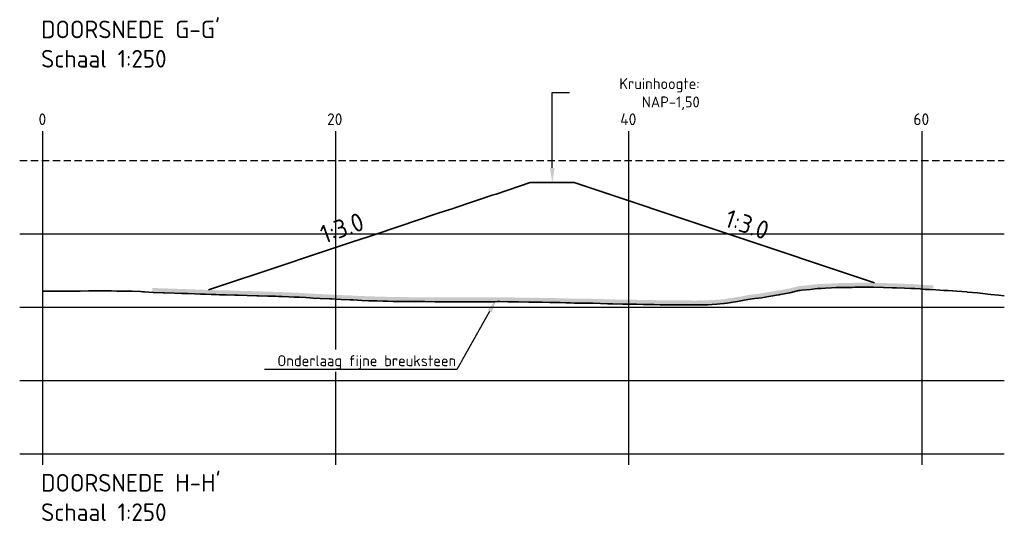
# Model space of a CAD drawing. Header units: metres. Extents: x 52809 to 58512, y 375258 to 377043.
# Tile 5 of 12: x 55645 to 55712, y 376722 to 376756. Entities that reach past the tile are written whole.
import ezdxf
from ezdxf import colors
from ezdxf.entities.mleader import LeaderData, LeaderLine
from ezdxf.math import Vec2, Vec3

# ---------------------------------------------------------------- set-up
doc = ezdxf.new("R2010")
doc.units = ezdxf.units.M
doc.linetypes.add('ACAD_ISO08W100', pattern=[36, 24, -3, 6, -3])
doc.linetypes.add('DASHED2', pattern=[0.375, 0.25, -0.125])
for name, color, linetype in [('B-WA-OB-NAP-G', 160, 'DASHED2'), ('NAP', 10, 'ACAD_ISO08W100'), ('text', 7, 'Continuous')]:
    doc.layers.add(name, color=color, linetype=linetype)
for name, color, linetype, lineweight in [('DP-NW-arcering_fijne brueksteen', 252, 'Continuous', 5), ('N-CO-AM-T25', 7, 'Continuous', 25), ('N-WA-OB-BODEM-G', 252, 'Continuous', 35), ('N-WA-OB-ONTWERP-EROSIEREMMENDE MAATREGEL-G', 1, 'Continuous', 50), ('N-XX-AL-LANGSPROFIEL-T35', 7, 'Continuous', 35)]:
    doc.layers.add(name, color=color, linetype=linetype, lineweight=lineweight)
doc.styles.add('NLCS-ISO', font='NLCS-ISO.ttf')
doc.styles.get("Standard").update_dxf_attribs({"font": 'NLCS-ISO.ttf'})

msp = doc.modelspace()

# ---------------------------------------------------------------- linework, layer by layer
at = {"layer": 'N-WA-OB-ONTWERP-EROSIEREMMENDE MAATREGEL-G', "linetype": 'Continuous', "lineweight": 35, "ltscale": 2}
msp.add_lwpolyline([(55657.5483, 376737.3691), (55662.7667, 376739.1086), (55664.3819, 376739.647), (55667.3173, 376740.6254), (55668.5101, 376741.023), (55670.8748, 376741.8113), (55671.4755, 376742.0115), (55673.3714, 376742.6435), (55673.8878, 376742.8156), (55673.8935, 376742.8175), (55674.3092, 376742.9561), (55674.4227, 376742.9939), (55675.4905, 376743.3498), (55676.1019, 376743.5536), (55676.384, 376743.6477), (55676.5051, 376743.688), (55676.911, 376743.8233), (55677.1709, 376743.91), (55679.5113, 376744.6901), (55682.1645, 376744.6901), (55682.5113, 376744.6901), (55702.9986, 376737.861)], dxfattribs=at)
at = {"layer": 'NAP', "color": 8, "linetype": 'ByBlock'}
for p, q in [((55646.2433, 376725.448), (55646.2433, 376748.1901)), ((55666.2433, 376725.448), (55666.2433, 376748.1901)), ((55706.2433, 376725.448), (55706.2433, 376748.1901))]:
    msp.add_line(p, q, dxfattribs=at)
for points in [[(55644.6755, 376741.1901), (55711.847, 376741.1901)], [(55644.6755, 376736.1901), (55711.847, 376736.1901)], [(55644.6755, 376731.1901), (55711.847, 376731.1901)], [(55644.6755, 376726.1901), (55711.847, 376726.1901)]]:
    msp.add_lwpolyline(points, dxfattribs=at)

# ---------------------------------------------------------------- texts
at = {"layer": 'N-CO-AM-T25', "char_height": 1.25, "attachment_point": 1, "style": 'NLCS-ISO'}
for insert, rotation in [((55665.0445, 376741.6815), 19.70389), ((55693.0834, 376742.9027), 341.518554)]:
    msp.add_mtext_dynamic_manual_height_columns('1:3.0', width=7.117607, gutter_width=1.25, heights=[0], dxfattribs=dict(at, insert=insert, rotation=rotation))
at = {"layer": 'N-XX-AL-LANGSPROFIEL-T35', "color": 7, "linetype": 'Continuous', "lineweight": 25, "char_height": 1.2, "attachment_point": 7, "style": 'NLCS-ISO'}
for s, insert in [("{\\C256;DOORSNEDE G-G'\\PSchaal 1:250}", (55646.1332, 376752.5296)), ("{\\C256;DOORSNEDE H-H'\\PSchaal 1:250}", (55646.1332, 376721.6216))]:
    msp.add_mtext(s, dxfattribs=dict(at, insert=insert))
at = {"layer": 'text', "color": 8}
for s, p in [('0', (55645.9626, 376748.6084)), ('20', (55665.6469, 376748.6084)), ('60', (55705.6469, 376748.6084))]:
    msp.add_text(s, height=0.8, dxfattribs=at).set_placement(p)

# ---------------------------------------------------------------- next in the draw order: leaders
ml = msp.add_multileader_mtext('Standard')
ml.set_content('Kruinhoogte: NAP-1,50', color=256, style='NLCS-ISO')
ml.set_leader_properties()
ml.build(insert=Vec2(0, 0))
ml.multileader.update_dxf_attribs({"text_left_attachment_type": 5, "text_right_attachment_type": 5, "dogleg_length": 0.36, "arrow_head_size": 1, "scale": 0.1})
ctx = ml.context
ctx.base_point, ctx.scale, ctx.char_height, ctx.arrow_head_size, ctx.landing_gap_size, ctx.plane_origin = Vec3(55681.0444, 376750.8342), 0.1, 0.75, 1, 0.009, Vec3(55688.7702, 376752.6452)
ctx.left_attachment, ctx.right_attachment, ctx.text_align_type = 5, 5, 2
notes = []
notes.append((ctx, [(1, (1, 1, 0), (55681.0084, 376750.8342), (1, 0), 0.036, [(0, [(55681.0092, 376744.6901)], 0, [])])]))
ctx.mtext.insert, ctx.mtext.width, ctx.mtext.defined_height, ctx.mtext.alignment, ctx.mtext.flow_direction = Vec3(55691.0659, 376751.8092), 11.21716, 3.2341, 3, 5
ctx.mtext.has_bg_fill, ctx.mtext.bg_color, ctx.mtext.bg_scale_factor, ctx.mtext.bg_transparency, ctx.mtext.use_window_bg_color = 1, -1027028792, 1.5, 0, 1
ml = msp.add_multileader_mtext('Standard')
ml.set_content('Onderlaag fijne breuksteen', color=256, style='NLCS-ISO')
ml.set_leader_properties()
ml.build(insert=Vec2(0, 0))
ml.multileader.update_dxf_attribs({"text_left_attachment_type": 5, "text_right_attachment_type": 5, "dogleg_length": 0.36, "arrow_head_size": 1, "scale": 0.1})
ctx = ml.context
ctx.base_point, ctx.scale, ctx.char_height, ctx.arrow_head_size, ctx.landing_gap_size, ctx.plane_origin = Vec3(55662.1398, 376731.9475), 0.1, 0.75, 1, 0.009, Vec3(55650.4827, 376734.5063)
ctx.left_attachment, ctx.right_attachment, ctx.text_align_type = 5, 5, 2
notes.append((ctx, [(1, (1, 1, 0), (55674.4938, 376731.9475), (-1, 0), 0.036, [(0, [(55677.2279, 376736.7761)], 0, [])])]))
ctx.mtext.insert, ctx.mtext.alignment, ctx.mtext.flow_direction = Vec3(55674.4488, 376732.9225), 3, 5
ctx.mtext.has_bg_fill, ctx.mtext.bg_color, ctx.mtext.bg_scale_factor, ctx.mtext.bg_transparency, ctx.mtext.use_window_bg_color = 1, -1027028792, 1.5, 0, 1
for ctx, leaders in notes:
    for number, flags, end, landing, length, lines in leaders:
        leader = LeaderData()
        leader.index, (leader.has_last_leader_line, leader.has_dogleg_vector, leader.attachment_direction) = number, flags
        leader.last_leader_point, leader.dogleg_vector, leader.dogleg_length = Vec3(end), Vec3(landing), length
        for number, points, colour, breaks in lines:
            line = LeaderLine()
            line.index, line.vertices, line.color, line.breaks = number, Vec3.list(points), colors.encode_raw_color(colour), breaks
            leader.lines.append(line)
        ctx.leaders.append(leader)

# ---------------------------------------------------------------- next in the draw order: hatches: boundary and pattern name
at = {"layer": 'DP-NW-arcering_fijne brueksteen', "lineweight": 30}
h = msp.add_hatch(dxfattribs=at)
h.set_pattern_fill('GRAVEL', color=256, scale=0.03)
h.set_pattern_definition([(228.0127875, (0.48269, 5.38868), (-6.096000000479, -6.8579999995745), [0.102516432, -10.1491450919]), (184.969741, (0.41411, 5.31248), (9.1439999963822, 0.7620000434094), [0.175921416, -17.416214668]), (132.5104471, (0.23885, 5.29724), (7.620000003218, -8.381999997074), [0.124044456, -12.2804168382]), (267.273689, (-0.05833, 5.10674), (0.762000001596, 15.23999999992), [0.160201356, -15.8599312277]), (292.83365418, (-0.06595, 4.94672), (-3.810000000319, 9.1439999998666), [0.15709011, -15.5519423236]), (357.273689, (-0.00499, 4.80194), (-15.23999999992, 0.762000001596), [0.160201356, -15.8599312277]), (37.69424047, (0.15503, 4.794322), (-9.9059999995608, -7.6200000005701), [0.211858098, -20.9739345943]), (72.25532837, (0.32267, 4.923862), (5.3340000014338, 16.7639999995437), [0.200015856, -19.8015769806]), (121.42956562, (0.38363, 5.11436), (-6.096000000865, 9.9059999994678), [0.1607439, -15.9136637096]), (175.2363583, (0.29981, 5.25152), (8.38199999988, -0.762000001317), [0.183513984, -8.992181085]), (222.3974378, (0.11693, 5.266762), (-9.1439999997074, -8.3820000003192), [0.237323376, -23.4950317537]), (138.81407483, (0.69605, 5.09912), (-5.33399999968, 4.572000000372), [0.081001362, -8.0191697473]), (171.4692344, (0.63509, 5.15246), (9.906000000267, -1.5239999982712), [0.154104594, -15.2563916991]), (225, (0.4827, 5.1753), (-1e-16, -0.762), [0.107762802, -0.9698679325]), (203.19859051, (0.42935, 5.26676), (3.810000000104, 1.523999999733), [0.058032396, -5.7451867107]), (291.80140949, (0.37601, 5.2439), (-0.76200000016, 2.285999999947), [0.082069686, -4.021425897]), (30.96375653, (0.40649, 5.1677), (2.286000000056, 1.523999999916), [0.133295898, -4.3098894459]), (161.56505118, (0.5208, 5.23628), (1.52400000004, -0.76199999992), [0.096386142, -2.313269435]), (16.389540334, (-0.06595, 5.2439), (7.62, 2.286), [0.1350264, -13.3676480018]), (70.34617594, (0.06359, 5.282), (-3.048000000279, -8.381999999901), [0.113279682, -11.2146647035]), (293.19859051, (0.52079, 5.38868), (-1.523999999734, 3.810000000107), [0.11606403, -5.6871550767]), (343.61045967, (0.56651, 5.282), (-7.6200000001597, 2.285999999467), [0.1350264, -13.3676480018]), (339.44395478, (-0.06595, 4.77146), (-3.81, 1.524), [0.13021056, -6.380320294]), (294.7751406, (0.05597, 4.72574), (-3.810000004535, 8.381999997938), [0.109101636, -10.8010780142]), (66.80140949, (0.52841, 4.62668), (1.52399999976, 3.810000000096), [0.11606403, -5.6871550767]), (17.35402464, (0.57413, 4.73336), (-9.905999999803, -3.04800000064), [0.127734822, -12.645712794]), (69.44395478, (0.15503, 4.62668), (-1.524000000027, -3.80999999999), [0.06510528, -6.445425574]), (101.309932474, (0.48269, 4.62668), (-0.762, 3.048), [0.03885438, -3.8465984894]), (165.96375653, (0.47507, 4.66478), (2.286, -0.762), [0.15709011, -2.9847163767]), (186.00900596, (0.32267, 4.70288), (7.6199999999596, 0.762000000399), [0.1455801, -14.412409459]), (303.69006753, (0.4065, 5.09912), (-0.76200000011, 1.52399999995), [0.109897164, -2.6375329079]), (353.15722659, (0.46745, 5.00768), (12.9540000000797, -1.5239999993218), [0.191867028, -18.9948027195]), (60.9453959, (0.65795, 4.98482), (-3.048000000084, -5.333999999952), [0.078452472, -7.7668176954]), (90, (0.69605, 5.0534), (-0.762, 0.762), [0.04572, -0.71628]), (120.25643716, (0.30743, 4.72574), (3.047999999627, -5.334000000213), [0.105860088, -10.480182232]), (48.0127875, (0.25409, 4.81718), (6.096000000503, 6.857999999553), [0.205032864, -10.0466286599]), (0, (0.39125, 4.9696), (0.762, 0.762), [0.19812, -0.56388]), (325.3048465, (0.58937, 4.96958), (7.6200000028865, -5.3339999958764), [0.120482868, -11.9277950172]), (254.0546041, (0.68843, 4.901), (-0.761999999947, -3.048000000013), [0.110948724, -5.4364950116]), (207.64597536, (0.65795, 4.79432), (-14.478000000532, -7.6199999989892), [0.18064353, -17.8837393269]), (175.42607874, (0.49793, 4.7105), (-9.9059999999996, 0.7619999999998), [0.191108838, -18.9197539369])])
h.paths.add_polyline_path([(55653.7239, 376737.2069), (55653.7604, 376737.2048), (55654.4516, 376737.175), (55654.4744, 376737.1741), (55654.505, 376737.1727), (55655.19, 376737.1517), (55655.7315, 376737.1351), (55655.9, 376737.1313), (55656.1146, 376737.1204), (55657.0054, 376737.0861), (55657.3259, 376737.0787), (55657.7297, 376737.0638), (55658.0376, 376737.0544), (55658.2839, 376737.0469), (55658.7523, 376737.0435), (55659.344, 376737.0227), (55659.4593, 376737.0207), (55659.5517, 376737.0153), (55660.1743, 376736.9983), (55660.8303, 376736.9803), (55660.886, 376736.9783), (55660.9545, 376736.9769), (55661.5965, 376736.9513), (55662.1046, 376736.9382), (55662.3079, 376736.9298), (55662.5654, 376736.9228), (55663.0182, 376736.9048), (55663.3766, 376736.8905), (55663.7257, 376736.8739), (55664.1671, 376736.8466), (55664.4339, 376736.8269), (55664.6491, 376736.8139), (55665.1525, 376736.7916), (55665.786, 376736.7635), (55665.8623, 376736.7601), (55665.9223, 376736.7566), (55666.5764, 376736.7184), (55667.2034, 376736.6994), (55667.2878, 376736.6955), (55667.3955, 376736.6906), (55667.9981, 376736.6554), (55668.4777, 376736.6341), (55668.7186, 376736.6253), (55669.0187, 376736.6228), (55669.4268, 376736.6143), (55669.7514, 376736.5984), (55670.1432, 376736.5823), (55670.6362, 376736.5828), (55670.859, 376736.5844), (55671.0349, 376736.5808), (55671.5712, 376736.5738), (55672.2462, 376736.5745), (55672.2833, 376736.5743), (55672.3111, 376736.5742), (55672.9947, 376736.5599), (55673.591, 376736.5643), (55673.7085, 376736.5642), (55673.8567, 376736.5641), (55674.423, 376736.5568), (55674.8702, 376736.5698), (55675.1321, 376736.5713), (55675.844, 376736.5653), (55676.1406, 376736.5669), (55676.5577, 376736.566), (55677.0851, 376736.5722), (55677.4132, 376736.5741), (55677.9747, 376736.564), (55678.6824, 376736.5514), (55678.6862, 376736.5512), (55678.6918, 376736.5512), (55679.4004, 376736.5429), (55679.9593, 376736.5364), (55680.1097, 376736.5322), (55680.3004, 376736.5297), (55680.8221, 376736.5163), (55681.2355, 376736.5114), (55681.5317, 376736.5056), (55681.909, 376736.493), (55682.2454, 376736.4838), (55682.5112, 376736.4802), (55683.5261, 376736.4667), (55683.6692, 376736.4648), (55683.782, 376736.4617), (55684.7666, 376736.4347), (55685.0578, 376736.4262), (55685.0907, 376736.4255), (55685.1333, 376736.424), (55685.8063, 376736.4087), (55686.3377, 376736.404), (55686.5182, 376736.4024), (55686.7461, 376736.3972), (55687.2304, 376736.3832), (55687.6139, 376736.3828), (55687.9399, 376736.38), (55688.3565, 376736.3646), (55688.6534, 376736.3573), (55688.8896, 376736.3549), (55689.3701, 376736.3574), (55689.9769, 376736.3521), (55690.0836, 376736.3525), (55690.1653, 376736.3528), (55690.7952, 376736.3501), (55691.4481, 376736.3565), (55691.5186, 376736.3594), (55691.6046, 376736.363), (55692.2382, 376736.4009), (55692.7537, 376736.439), (55692.9823, 376736.4809), (55693.2507, 376736.5265), (55693.6863, 376736.5976), (55694.0432, 376736.6459), (55694.4048, 376736.7261), (55694.8518, 376736.7812), (55695.1061, 376736.8157), (55695.3116, 376736.8436), (55695.8274, 376736.9338), (55696.4719, 376737.0374), (55696.5375, 376737.0476), (55696.5927, 376737.0569), (55697.2658, 376737.181), (55697.8698, 376737.3348), (55697.9472, 376737.3435), (55698.0681, 376737.3573), (55698.6578, 376737.4132), (55699.1145, 376737.4693), (55699.3503, 376737.4779), (55699.6623, 376737.4938), (55700.0648, 376737.5092), (55700.3785, 376737.53), (55700.7668, 376737.5375), (55701.2648, 376737.5471), (55701.4813, 376737.5486), (55701.6484, 376737.5568), (55702.1854, 376737.5579), (55702.8715, 376737.5592), (55702.8978, 376737.559), (55702.914, 376737.5592), (55703.5998, 376737.5391), (55704.1808, 376737.522), (55704.3094, 376737.5172), (55704.4725, 376737.5112), (55705.0216, 376737.4873), (55705.4535, 376737.4746), (55705.7264, 376737.4602), (55706.0755, 376737.4368), (55706.4365, 376737.4104), (55706.7243, 376737.3934), (55706.9952, 376737.3795), (55706.9952, 376737.6799), (55706.7409, 376737.6929), (55706.4563, 376737.7098), (55706.0965, 376737.7361), (55705.7444, 376737.7597), (55705.4658, 376737.7744), (55705.0325, 376737.7871), (55704.4846, 376737.8109), (55704.3206, 376737.817), (55704.1908, 376737.8219), (55703.9952, 376737.8276), (55703.6087, 376737.839), (55702.9158, 376737.8593), (55702.8968, 376737.859), (55702.8727, 376737.8592), (55702.1849, 376737.8579), (55701.6407, 376737.8568), (55701.4729, 376737.8486), (55701.2608, 376737.8471), (55700.761, 376737.8374), (55700.3657, 376737.8298), (55700.0491, 376737.8088), (55699.649, 376737.7935), (55699.3372, 376737.7777), (55699.0907, 376737.7686), (55698.6253, 376737.7114), (55698.0371, 376737.6557), (55697.9134, 376737.6416), (55697.8156, 376737.6305), (55697.2015, 376737.4742), (55696.5406, 376737.3523), (55696.4896, 376737.3437), (55696.4252, 376737.3338), (55695.7777, 376737.2296), (55695.2656, 376737.1401), (55694.8133, 376737.0787), (55694.3539, 376737.0221), (55693.9905, 376736.9415), (55693.642, 376736.8944), (55693.2014, 376736.8224), (55692.9301, 376736.7764), (55692.7155, 376736.737), (55692.2182, 376736.7002), (55691.5895, 376736.6626), (55691.5063, 376736.6592), (55691.4405, 376736.6565), (55690.7944, 376736.6501), (55690.1654, 376736.6528), (55690.0825, 376736.6525), (55689.9776, 376736.6521), (55689.3706, 376736.6574), (55688.8904, 376736.6549), (55688.6587, 376736.6573), (55688.3657, 376736.6645), (55687.9468, 376736.6799), (55687.6154, 376736.6828), (55687.2349, 376736.6832), (55686.7538, 376736.6971), (55686.523, 376736.7024), (55685.8111, 376736.7087), (55685.142, 376736.7239), (55685.0992, 376736.7254), (55685.0653, 376736.7262), (55684.7751, 376736.7346), (55683.6753, 376736.7647), (55682.2515, 376736.7837), (55681.9182, 376736.7928), (55681.5396, 376736.8055), (55681.2402, 376736.8114), (55680.8277, 376736.8162), (55680.3063, 376736.8297), (55680.1158, 376736.8322), (55679.9652, 376736.8363), (55679.4039, 376736.8429), (55678.6944, 376736.8512), (55677.4151, 376736.8741), (55677.2682, 376736.8733), (55677.0825, 376736.8722), (55676.5563, 376736.866), (55676.1401, 376736.8669), (55675.8444, 376736.8653), (55675.4706, 376736.8684), (55675.1325, 376736.8713), (55674.865, 376736.8698), (55674.4206, 376736.8568), (55673.8587, 376736.8641), (55673.7087, 376736.8642), (55673.59, 376736.8643), (55672.9968, 376736.86), (55672.315, 376736.8742), (55672.2849, 376736.8743), (55672.2469, 376736.8745), (55671.573, 376736.8738), (55671.0399, 376736.8807), (55670.8611, 376736.8845), (55670.635, 376736.8828), (55670.1492, 376736.8823), (55669.7649, 376736.8981), (55669.4373, 376736.9141), (55669.0231, 376736.9227), (55668.7254, 376736.9253), (55668.4899, 376736.9339), (55668.0135, 376736.955), (55667.4112, 376736.9902), (55667.3015, 376736.9952), (55667.2148, 376736.9992), (55666.5896, 376737.0181), (55665.9398, 376737.0561), (55665.8777, 376737.0597), (55665.7993, 376737.0632), (55664.6648, 376737.1135), (55664.4539, 376737.1262), (55664.1874, 376737.1459), (55663.742, 376737.1734), (55663.3897, 376737.1902), (55663.0301, 376737.2045), (55662.5755, 376737.2226), (55662.3182, 376737.2297), (55662.1147, 376737.2381), (55661.6063, 376737.2512), (55660.9636, 376737.2768), (55660.8944, 376737.2782), (55660.8397, 376737.2802), (55660.1825, 376737.2982), (55659.5646, 376737.3151), (55659.4706, 376737.3206), (55659.3517, 376737.3226), (55658.7587, 376737.3435), (55658.2896, 376737.3468), (55658.0468, 376737.3543), (55657.7399, 376737.3637), (55657.3349, 376737.3786), (55657.0146, 376737.3859), (55656.7239, 376737.3971), (55653.7239, 376737.5074)])

# ---------------------------------------------------------------- next in the draw order: linework, layer by layer
at = {"layer": 'B-WA-OB-NAP-G', "ltscale": 2}
msp.add_lwpolyline([(55644.6755, 376746.1901), (55711.847, 376746.1901)], dxfattribs=at)
at = {"layer": 'N-WA-OB-BODEM-G', "linetype": 'Continuous', "lineweight": 35, "ltscale": 2}
msp.add_lwpolyline([(55646.2433, 376737.2816), (55646.4626, 376737.2776), (55646.6623, 376737.2815), (55646.8203, 376737.2779), (55647.3742, 376737.2826), (55648.0745, 376737.2788), (55648.0861, 376737.2789), (55648.0953, 376737.2791), (55648.798, 376737.2883), (55649.3704, 376737.3038), (55649.51, 376737.3065), (55649.6864, 376737.3074), (55650.2219, 376737.3036), (55650.6454, 376737.3065), (55650.9338, 376737.3018), (55651.2983, 376737.2957), (55651.6457, 376737.2878), (55651.9204, 376737.2854), (55652.3576, 376737.2781), (55652.9102, 376737.2534), (55653.0695, 376737.2443), (55653.1955, 376737.2371), (55653.7814, 376737.2036), (55654.4705, 376737.1739), (55654.4933, 376737.1729), (55654.5221, 376737.1717), (55655.2052, 376737.1508), (55655.7455, 376737.1342), (55655.9171, 376737.1303), (55656.134, 376737.1192), (55656.629, 376737.1002), (55657.0206, 376737.0851), (55657.3409, 376737.0778), (55657.7459, 376737.0628), (55658.0528, 376737.0534), (55658.2956, 376737.046), (55658.7647, 376737.0426), (55659.3577, 376737.0217), (55659.4766, 376737.0198), (55659.5706, 376737.0142), (55660.1885, 376736.9973), (55660.8457, 376736.9793), (55660.9004, 376736.9774), (55660.9696, 376736.9759), (55661.6123, 376736.9503), (55662.1207, 376736.9373), (55662.3242, 376736.9288), (55662.5815, 376736.9218), (55663.0361, 376736.9037), (55663.3957, 376736.8894), (55663.748, 376736.8726), (55664.1934, 376736.8451), (55664.4599, 376736.8254), (55664.6708, 376736.8127), (55665.1718, 376736.7905), (55665.8053, 376736.7624), (55665.8837, 376736.7589), (55665.9458, 376736.7553), (55666.5957, 376736.7173), (55667.2208, 376736.6984), (55667.3076, 376736.6944), (55667.4172, 376736.6893), (55668.0195, 376736.6542), (55668.4959, 376736.633), (55668.7314, 376736.6244), (55669.0291, 376736.6219), (55669.4433, 376736.6133), (55669.7709, 376736.5973), (55670.1552, 376736.5815), (55670.641, 376736.582), (55670.8671, 376736.5836), (55671.0459, 376736.5799), (55671.579, 376736.573), (55672.2529, 376736.5737), (55672.2909, 376736.5735), (55672.321, 376736.5733), (55673.0028, 376736.5591), (55673.596, 376736.5634), (55673.7147, 376736.5634), (55673.8647, 376736.5633), (55674.4266, 376736.556), (55674.871, 376736.5689), (55675.1385, 376736.5704), (55675.4766, 376736.5676), (55675.8504, 376736.5644), (55676.1461, 376736.5661), (55676.5623, 376736.5652), (55677.0885, 376736.5714), (55677.2742, 376736.5724), (55677.4211, 376736.5733), (55677.9861, 376736.5632), (55678.6961, 376736.5504), (55678.698, 376736.5504), (55678.7004, 376736.5504), (55679.4099, 376736.5421), (55679.9712, 376736.5355), (55680.1218, 376736.5314), (55680.3123, 376736.5288), (55680.8337, 376736.5154), (55681.2462, 376736.5106), (55681.5456, 376736.5047), (55681.9242, 376736.492), (55682.2575, 376736.4829), (55682.5212, 376736.4793), (55682.9694, 376736.4734), (55683.5361, 376736.4658), (55683.6814, 376736.4639), (55683.7963, 376736.4607), (55684.7811, 376736.4337), (55685.0713, 376736.4253), (55685.1052, 376736.4246), (55685.148, 376736.4231), (55685.8171, 376736.4078), (55686.3463, 376736.4032), (55686.529, 376736.4016), (55686.7599, 376736.3963), (55687.2409, 376736.3823), (55687.6214, 376736.382), (55687.9528, 376736.3791), (55688.3717, 376736.3636), (55688.6647, 376736.3565), (55688.8964, 376736.3541), (55689.3766, 376736.3566), (55689.9836, 376736.3513), (55690.0885, 376736.3516), (55690.1714, 376736.3519), (55690.8004, 376736.3493), (55691.4465, 376736.3556), (55691.5123, 376736.3584), (55691.5955, 376736.3618), (55692.2242, 376736.3994), (55692.7215, 376736.4361), (55692.9361, 376736.4755), (55693.2074, 376736.5216), (55693.648, 376736.5936), (55693.9965, 376736.6407), (55694.3599, 376736.7212), (55694.8193, 376736.7779), (55695.0718, 376736.8121), (55695.2716, 376736.8392), (55695.7837, 376736.9288), (55696.4312, 376737.0329), (55696.4956, 376737.0429), (55696.5466, 376737.0515), (55697.2075, 376737.1734), (55697.8216, 376737.3297), (55697.9194, 376737.3408), (55698.0431, 376737.3548), (55698.6313, 376737.4106), (55699.0967, 376737.4678), (55699.3432, 376737.4768), (55699.655, 376737.4926), (55700.0551, 376737.508), (55700.3717, 376737.529), (55700.767, 376737.5366), (55701.2669, 376737.5463), (55701.479, 376737.5477), (55701.6467, 376737.5559), (55702.1909, 376737.557), (55702.8787, 376737.5584), (55702.9028, 376737.5582), (55702.9218, 376737.5585), (55703.6147, 376737.5381), (55704.1968, 376737.521), (55704.3266, 376737.5162), (55704.4906, 376737.5101), (55705.0385, 376737.4863), (55705.4718, 376737.4736), (55705.7504, 376737.4588), (55706.1025, 376737.4353), (55706.4623, 376737.4089), (55706.7469, 376737.3921), (55707.1742, 376737.3702), (55707.7144, 376737.3425), (55707.8861, 376737.3369), (55708.0219, 376737.3286), (55708.598, 376737.2982), (55709.2969, 376737.2317), (55709.3099, 376737.2306), (55709.3263, 376737.2289), (55710.0218, 376737.1715), (55710.572, 376737.1105), (55710.7337, 376737.0939), (55710.9382, 376737.0671), (55711.4456, 376737.0132), (55711.847, 376736.9593), (55711.8473, 376736.9593)], dxfattribs=at)
at = {"layer": 'NAP', "color": 8, "linetype": 'ByBlock'}
msp.add_line((55686.2433, 376725.448), (55686.2433, 376748.1901), dxfattribs=at)

# ---------------------------------------------------------------- next in the draw order: texts
at = {"layer": 'text', "color": 8}
msp.add_text('40', height=0.8, dxfattribs=at).set_placement((55685.6469, 376748.6084))

doc.saveas('drawing.dxf')
